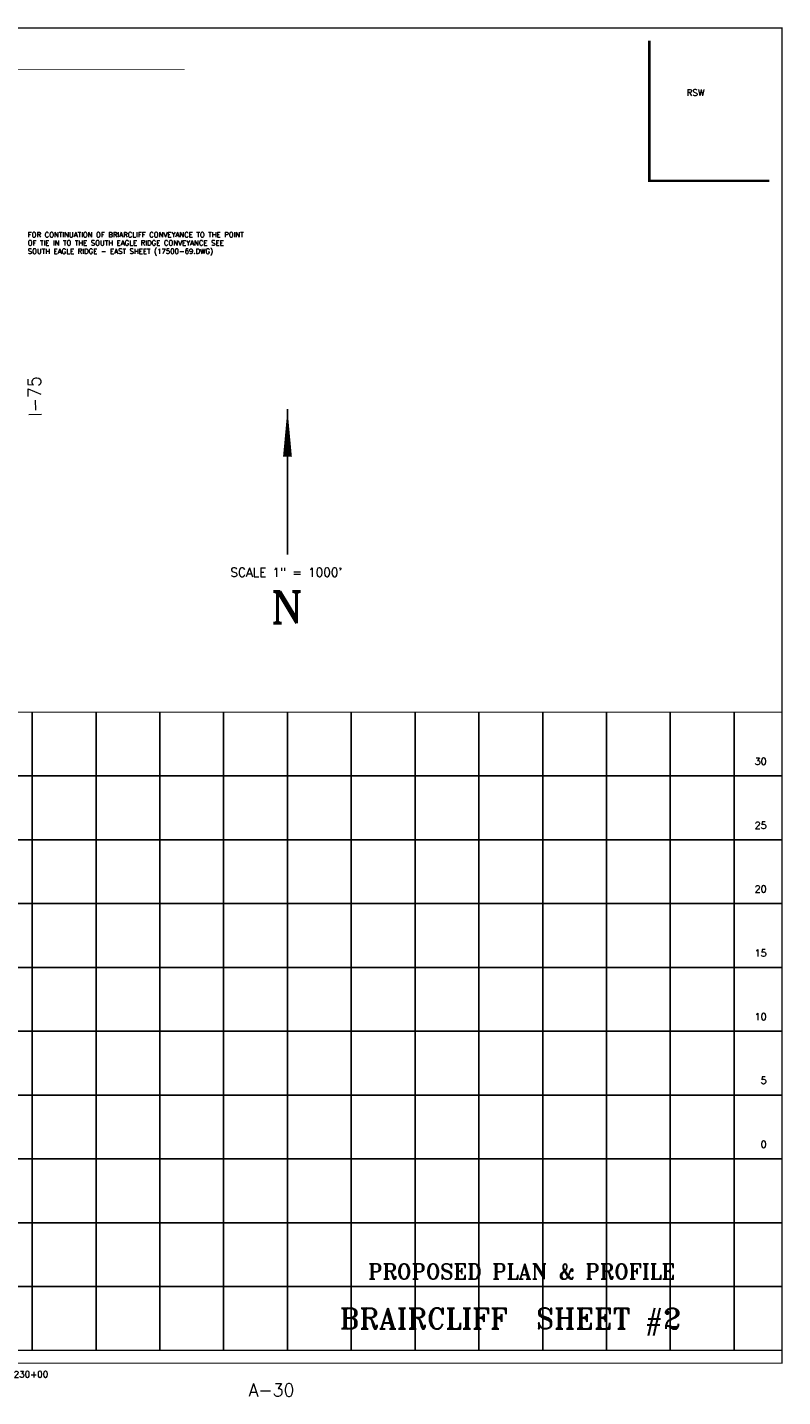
# Model space of a CAD drawing. Extents: x 226563 to 243323, y 782650 to 793377.
# Tile 4 of 4: x 237405 to 243323, y 782650 to 793377. Entities that reach past the tile are written whole.
import ezdxf
from ezdxf.enums import TextEntityAlignment as Align

# ---------------------------------------------------------------- set-up
doc = ezdxf.new("R2010")
doc.units = 0
doc.header["$LTSCALE"] = 800
doc.linetypes.add('DASHED', pattern=[0])
for name, color, linetype in [('AIR', 10, 'CONTINUOUS'), ('BORDER', 1, 'CONTINUOUS'), ('GRID', 2, 'CONTINUOUS'), ('MAJROADS', 9, 'CONTINUOUS'), ('SUBBASINS', 6, 'DASHED'), ('TEXT', 7, 'CONTINUOUS')]:
    doc.layers.add(name, color=color, linetype=linetype)
doc.styles.get("Standard").update_dxf_attribs({"font": 'ROMANT'})

msp = doc.modelspace()

# ---------------------------------------------------------------- linework, layer by layer
at = {"layer": 'AIR', "color": 0, "const_width": 20}
msp.add_lwpolyline([(243220, 792175), (242278, 792175), (242278, 793273)], dxfattribs=at)
at = {"layer": 'BORDER', "color": 0, "const_width": 10}
msp.add_lwpolyline([(226568, 782912), (243318, 782912), (243318, 793372), (226568, 793372)], close=True, dxfattribs=at)
for points in [[(226568, 788012), (243318, 788012)], [(226568, 783012), (243318, 783012)]]:
    msp.add_lwpolyline(points, dxfattribs=at)
at = {"layer": 'GRID', "color": 0}
for points in [[(237443, 783012), (237443, 788012)], [(237943, 783012), (237943, 788012)], [(238443, 783012), (238443, 788012)], [(238943, 783012), (238943, 788012)], [(239443, 783012), (239443, 788012)], [(239943, 783012), (239943, 788012)], [(240443, 783012), (240443, 788012)], [(240943, 783012), (240943, 788012)], [(241443, 783012), (241443, 788012)], [(241943, 783012), (241943, 788012)], [(242443, 783012), (242443, 788012)], [(242943, 783012), (242943, 788012)], [(226568, 787512), (243318, 787512)], [(226568, 787012), (243318, 787012)], [(226568, 786512), (243318, 786512)], [(226568, 786012), (243318, 786012)], [(226568, 785512), (243318, 785512)], [(226568, 785012), (243318, 785012)], [(226568, 784512), (243318, 784512)], [(226568, 784012), (243318, 784012)], [(226568, 783512), (243318, 783512)]]:
    msp.add_lwpolyline(points, dxfattribs=at)
at = {"layer": 'SUBBASINS', "color": 0, "linetype": 'DASHED', "const_width": 5}
msp.add_lwpolyline([(238638, 793049), (237225, 793049), (237225, 792049), (233475, 792062), (233482, 793372)], dxfattribs=at)
at = {"layer": 'TEXT', "color": 0}
msp.add_line((239443, 790385), (239443, 789247), dxfattribs=at)
msp.add_lwpolyline([(239443, 790385, 0, 69.3, 0), (239443, 790014, 69.3, 69.3, 0)], format="xyseb", dxfattribs=at)

# ---------------------------------------------------------------- texts
at = {"layer": 'MAJROADS', "color": 0}
msp.add_text('I-75', height=100, rotation=91.3321, dxfattribs=at).set_placement((237512, 790487), align=Align.CENTER)
at = {"layer": 'TEXT', "color": 0}
for s, height, p in [('RSW', 50, (242571, 792841)), ('FOR CONTINUATION OF BRIARCLIFF CONVEYANCE TO THE POINT', 40, (237408, 791732)), ('SOUTH EAGLE RIDGE - EAST SHEET (17500-69.DWG)', 40, (237408, 791603)), ('OF TIE IN TO THE SOUTH EAGLE RIDGE CONVEYANCE SEE', 40, (237408, 791668))]:
    msp.add_text(s, height=height, dxfattribs=at).set_placement(p)
for s, height, p in [('SCALE 1" = 1000\'', 69.3, (239434, 789073)), ('N', 248, (239440, 788710)), ('BRAIRCLIFF  SHEET #2', 162.5, (241190, 783181)), ('230+00', 50, (237433, 782800)), ('A-30', 100, (239318, 782652))]:
    msp.add_text(s, height=height, dxfattribs=at).set_placement(p, align=Align.CENTER)
for s, height, p in [('30', 55, (243198, 787599)), ('25', 55, (243198, 787099)), ('20', 55, (243198, 786599)), ('15', 55, (243198, 786099)), ('10', 55, (243198, 785599)), ('5', 55, (243198, 785099)), ('0', 55, (243198, 784599)), ('PROPOSED PLAN & PROFILE', 120, (242482, 783570))]:
    msp.add_text(s, height=height, dxfattribs=at).set_placement(p, align=Align.RIGHT)

doc.saveas('drawing.dxf')
